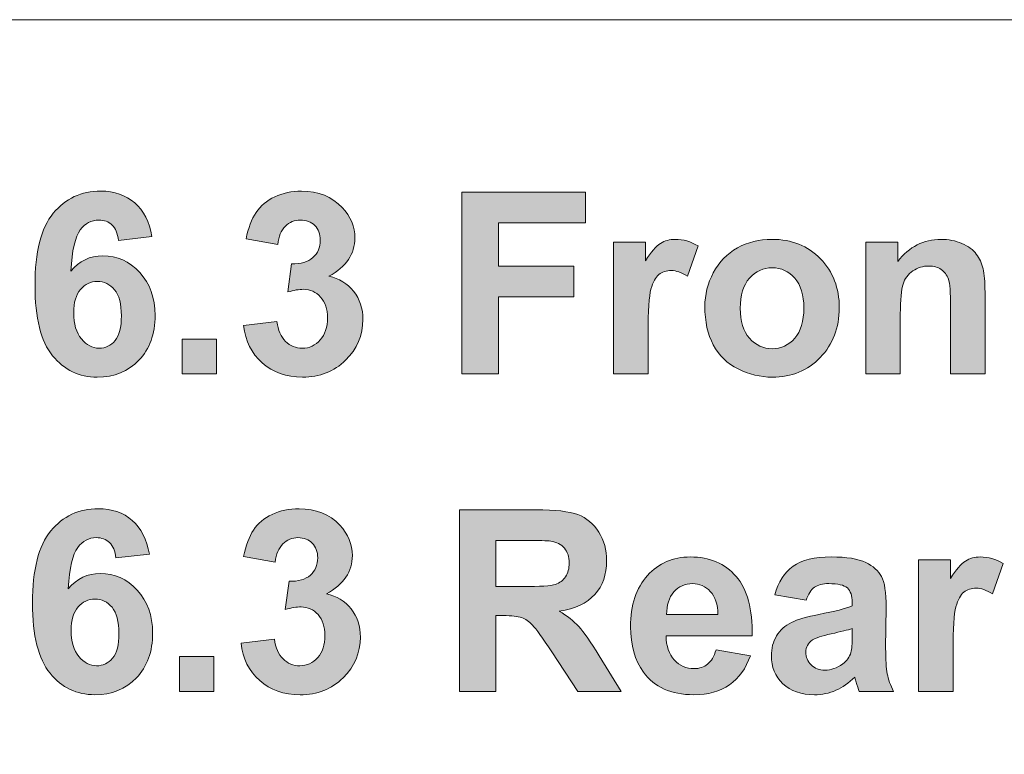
# Model space of a CAD drawing. Header units: millimetres. Extents: x 4 to 594, y -297 to -6.
# Tile 7 of 134: x 104 to 126, y -244 to -228. Entities that reach past the tile are written whole.
import ezdxf

# ---------------------------------------------------------------- set-up
doc = ezdxf.new("R2010")
doc.units = ezdxf.units.MM
doc.header["$MEASUREMENT"] = 0
doc.layers.add('Layer 1', color=7, linetype='Continuous', lineweight=0)

# ---------------------------------------------------------------- blocks, each defined once
blk = doc.blocks.new('Block_26')
at = {"layer": 'Layer 1', "true_color": 0x2c2a29, "transparency": 33554687}
h = blk.add_hatch(color=250, dxfattribs=at)
edge = h.paths.add_edge_path()
edge.add_spline(control_points=[(104.879, -234.289), (104.879, -234.541), (104.937, -234.736), (105.051, -234.874), (105.166, -235.011), (105.296, -235.08), (105.444, -235.08), (105.586, -235.08), (105.704, -235.023), (105.799, -234.911), (105.893, -234.798), (105.94, -234.614), (105.94, -234.358), (105.94, -234.095), (105.889, -233.902), (105.788, -233.779), (105.685, -233.656), (105.559, -233.595), (105.406, -233.595), (105.258, -233.595), (105.134, -233.653), (105.032, -233.771), (104.93, -233.888), (104.879, -234.061), (104.879, -234.289)], knot_values=[0, 0, 0, 0, 1, 1, 1, 2, 2, 2, 3, 3, 3, 4, 4, 4, 5, 5, 5, 6, 6, 6, 7, 7, 7, 8, 8, 8, 8], degree=3, periodic=0)
edge = h.paths.add_edge_path()
edge.add_spline(control_points=[(106.616, -232.598), (106.616, -232.598), (105.873, -232.681), (105.873, -232.681), (105.856, -232.526), (105.808, -232.413), (105.732, -232.339), (105.655, -232.266), (105.557, -232.229), (105.435, -232.229), (105.273, -232.229), (105.136, -232.303), (105.024, -232.449), (104.912, -232.596), (104.843, -232.902), (104.814, -233.366), (105.005, -233.139), (105.241, -233.025), (105.525, -233.025), (105.844, -233.025), (106.119, -233.148), (106.347, -233.395), (106.575, -233.642), (106.689, -233.96), (106.689, -234.35), (106.689, -234.764), (106.569, -235.097), (106.329, -235.348), (106.088, -235.598), (105.78, -235.723), (105.404, -235.723), (105.001, -235.723), (104.668, -235.564), (104.409, -235.246), (104.149, -234.928), (104.019, -234.408), (104.019, -233.684), (104.019, -232.941), (104.154, -232.406), (104.425, -232.078), (104.696, -231.749), (105.048, -231.586), (105.481, -231.586), (105.785, -231.586), (106.036, -231.672), (106.236, -231.845), (106.435, -232.017), (106.561, -232.269), (106.616, -232.598), (106.616, -232.598), (106.616, -232.598), (106.616, -232.598)], knot_values=[0, 0, 0, 0, 1, 1, 1, 2, 2, 2, 3, 3, 3, 4, 4, 4, 5, 5, 5, 6, 6, 6, 7, 7, 7, 8, 8, 8, 9, 9, 9, 10, 10, 10, 11, 11, 11, 12, 12, 12, 13, 13, 13, 14, 14, 14, 15, 15, 15, 16, 16, 16, 17, 17, 17, 17], degree=3, periodic=0)
h = blk.add_hatch(color=250, dxfattribs=at)
edge = h.paths.add_edge_path()
edge.add_spline(control_points=[(108.656, -234.578), (108.656, -234.578), (109.399, -234.487), (109.399, -234.487), (109.422, -234.679), (109.485, -234.826), (109.589, -234.927), (109.692, -235.029), (109.817, -235.08), (109.963, -235.08), (110.12, -235.08), (110.253, -235.018), (110.361, -234.897), (110.468, -234.776), (110.522, -234.612), (110.522, -234.405), (110.522, -234.21), (110.471, -234.055), (110.367, -233.941), (110.264, -233.827), (110.138, -233.77), (109.989, -233.77), (109.891, -233.77), (109.775, -233.79), (109.639, -233.828), (109.639, -233.828), (109.724, -233.2), (109.724, -233.2), (109.93, -233.206), (110.088, -233.16), (110.197, -233.063), (110.306, -232.967), (110.36, -232.838), (110.36, -232.677), (110.36, -232.541), (110.32, -232.432), (110.24, -232.35), (110.16, -232.27), (110.053, -232.229), (109.92, -232.229), (109.789, -232.229), (109.677, -232.275), (109.585, -232.367), (109.492, -232.46), (109.436, -232.594), (109.415, -232.771), (109.415, -232.771), (108.711, -232.65), (108.711, -232.65), (108.761, -232.403), (108.834, -232.207), (108.934, -232.059), (109.033, -231.912), (109.172, -231.796), (109.348, -231.712), (109.525, -231.628), (109.725, -231.586), (109.944, -231.586), (110.321, -231.586), (110.622, -231.707), (110.85, -231.951), (111.037, -232.15), (111.131, -232.376), (111.131, -232.627), (111.131, -232.983), (110.939, -233.268), (110.554, -233.479), (110.783, -233.529), (110.966, -233.64), (111.104, -233.813), (111.241, -233.986), (111.31, -234.195), (111.31, -234.44), (111.31, -234.795), (111.181, -235.097), (110.925, -235.348), (110.669, -235.598), (110.35, -235.723), (109.969, -235.723), (109.607, -235.723), (109.307, -235.618), (109.07, -235.406), (108.832, -235.195), (108.694, -234.92), (108.656, -234.578)], knot_values=[0, 0, 0, 0, 1, 1, 1, 2, 2, 2, 3, 3, 3, 4, 4, 4, 5, 5, 5, 6, 6, 6, 7, 7, 7, 8, 8, 8, 9, 9, 9, 10, 10, 10, 11, 11, 11, 12, 12, 12, 13, 13, 13, 14, 14, 14, 15, 15, 15, 16, 16, 16, 17, 17, 17, 18, 18, 18, 19, 19, 19, 20, 20, 20, 21, 21, 21, 22, 22, 22, 23, 23, 23, 24, 24, 24, 25, 25, 25, 26, 26, 26, 27, 27, 27, 28, 28, 28, 28], degree=3, periodic=0)
for points in [[(113.511, -235.65), (113.511, -231.608), (116.26, -231.608), (116.26, -232.291), (114.321, -232.291), (114.321, -233.251), (115.997, -233.251), (115.997, -233.934), (114.321, -233.934), (114.321, -235.65)], [(107.288, -235.65), (107.288, -234.876), (108.053, -234.876), (108.053, -235.65)], [(107.232, -242.715), (107.232, -241.941), (107.998, -241.941), (107.998, -242.715)]]:
    blk.add_hatch(color=250, dxfattribs=at).paths.add_polyline_path(points)
h = blk.add_hatch(color=250, dxfattribs=at)
edge = h.paths.add_edge_path()
edge.add_spline(control_points=[(117.65, -235.65), (117.65, -235.65), (116.884, -235.65), (116.884, -235.65), (116.884, -235.65), (116.884, -232.72), (116.884, -232.72), (116.884, -232.72), (117.594, -232.72), (117.594, -232.72), (117.594, -232.72), (117.594, -233.136), (117.594, -233.136), (117.716, -232.939), (117.826, -232.811), (117.924, -232.749), (118.021, -232.688), (118.132, -232.658), (118.256, -232.658), (118.431, -232.658), (118.6, -232.707), (118.762, -232.804), (118.762, -232.804), (118.524, -233.479), (118.524, -233.479), (118.395, -233.395), (118.275, -233.352), (118.164, -233.352), (118.056, -233.352), (117.965, -233.382), (117.89, -233.442), (117.816, -233.502), (117.757, -233.609), (117.714, -233.765), (117.671, -233.922), (117.65, -234.249), (117.65, -234.747), (117.65, -234.747), (117.65, -235.65), (117.65, -235.65)], knot_values=[0, 0, 0, 0, 1, 1, 1, 2, 2, 2, 3, 3, 3, 4, 4, 4, 5, 5, 5, 6, 6, 6, 7, 7, 7, 8, 8, 8, 9, 9, 9, 10, 10, 10, 11, 11, 11, 12, 12, 12, 13, 13, 13, 13], degree=3, periodic=0)
h = blk.add_hatch(color=250, dxfattribs=at)
edge = h.paths.add_edge_path()
edge.add_spline(control_points=[(119.701, -234.191), (119.701, -234.481), (119.769, -234.704), (119.905, -234.858), (120.042, -235.014), (120.21, -235.091), (120.41, -235.091), (120.609, -235.091), (120.777, -235.014), (120.912, -234.858), (121.047, -234.704), (121.115, -234.479), (121.115, -234.185), (121.115, -233.898), (121.047, -233.677), (120.912, -233.523), (120.777, -233.367), (120.609, -233.29), (120.41, -233.29), (120.21, -233.29), (120.042, -233.367), (119.905, -233.523), (119.769, -233.677), (119.701, -233.9), (119.701, -234.191)], knot_values=[0, 0, 0, 0, 1, 1, 1, 2, 2, 2, 3, 3, 3, 4, 4, 4, 5, 5, 5, 6, 6, 6, 7, 7, 7, 8, 8, 8, 8], degree=3, periodic=0)
edge = h.paths.add_edge_path()
edge.add_spline(control_points=[(118.913, -234.149), (118.913, -233.891), (118.976, -233.642), (119.101, -233.401), (119.227, -233.16), (119.405, -232.976), (119.635, -232.849), (119.865, -232.722), (120.121, -232.658), (120.405, -232.658), (120.844, -232.658), (121.202, -232.802), (121.482, -233.09), (121.763, -233.379), (121.902, -233.742), (121.902, -234.182), (121.902, -234.626), (121.761, -234.994), (121.479, -235.286), (121.196, -235.577), (120.84, -235.723), (120.411, -235.723), (120.145, -235.723), (119.892, -235.662), (119.651, -235.541), (119.411, -235.419), (119.227, -235.241), (119.101, -235.006), (118.976, -234.772), (118.913, -234.486), (118.913, -234.149), (118.913, -234.149), (118.913, -234.149), (118.913, -234.149)], knot_values=[0, 0, 0, 0, 1, 1, 1, 2, 2, 2, 3, 3, 3, 4, 4, 4, 5, 5, 5, 6, 6, 6, 7, 7, 7, 8, 8, 8, 9, 9, 9, 10, 10, 10, 11, 11, 11, 11], degree=3, periodic=0)
h = blk.add_hatch(color=250, dxfattribs=at)
edge = h.paths.add_edge_path()
edge.add_spline(control_points=[(125.142, -235.65), (125.142, -235.65), (124.377, -235.65), (124.377, -235.65), (124.377, -235.65), (124.377, -234.157), (124.377, -234.157), (124.377, -233.841), (124.36, -233.636), (124.327, -233.544), (124.294, -233.451), (124.241, -233.38), (124.166, -233.328), (124.092, -233.276), (124.002, -233.251), (123.898, -233.251), (123.764, -233.251), (123.644, -233.287), (123.538, -233.361), (123.43, -233.434), (123.358, -233.532), (123.319, -233.652), (123.279, -233.774), (123.259, -233.998), (123.259, -234.325), (123.259, -234.325), (123.259, -235.65), (123.259, -235.65), (123.259, -235.65), (122.494, -235.65), (122.494, -235.65), (122.494, -235.65), (122.494, -232.72), (122.494, -232.72), (122.494, -232.72), (123.203, -232.72), (123.203, -232.72), (123.203, -232.72), (123.203, -233.15), (123.203, -233.15), (123.457, -232.822), (123.777, -232.658), (124.163, -232.658), (124.333, -232.658), (124.488, -232.689), (124.629, -232.75), (124.77, -232.812), (124.877, -232.89), (124.948, -232.985), (125.021, -233.081), (125.071, -233.19), (125.099, -233.311), (125.128, -233.432), (125.142, -233.605), (125.142, -233.831), (125.142, -233.831), (125.142, -235.65), (125.142, -235.65)], knot_values=[0, 0, 0, 0, 1, 1, 1, 2, 2, 2, 3, 3, 3, 4, 4, 4, 5, 5, 5, 6, 6, 6, 7, 7, 7, 8, 8, 8, 9, 9, 9, 10, 10, 10, 11, 11, 11, 12, 12, 12, 13, 13, 13, 14, 14, 14, 15, 15, 15, 16, 16, 16, 17, 17, 17, 18, 18, 18, 19, 19, 19, 19], degree=3, periodic=0)
h = blk.add_hatch(color=250, dxfattribs=at)
edge = h.paths.add_edge_path()
edge.add_spline(control_points=[(104.823, -241.354), (104.823, -241.606), (104.881, -241.801), (104.996, -241.938), (105.11, -242.076), (105.241, -242.144), (105.389, -242.144), (105.53, -242.144), (105.648, -242.088), (105.743, -241.976), (105.838, -241.863), (105.885, -241.679), (105.885, -241.423), (105.885, -241.16), (105.834, -240.967), (105.732, -240.843), (105.63, -240.721), (105.503, -240.66), (105.351, -240.66), (105.202, -240.66), (105.079, -240.718), (104.976, -240.836), (104.875, -240.953), (104.823, -241.126), (104.823, -241.354)], knot_values=[0, 0, 0, 0, 1, 1, 1, 2, 2, 2, 3, 3, 3, 4, 4, 4, 5, 5, 5, 6, 6, 6, 7, 7, 7, 8, 8, 8, 8], degree=3, periodic=0)
edge = h.paths.add_edge_path()
edge.add_spline(control_points=[(106.561, -239.663), (106.561, -239.663), (105.818, -239.746), (105.818, -239.746), (105.8, -239.591), (105.753, -239.477), (105.676, -239.404), (105.6, -239.331), (105.501, -239.294), (105.379, -239.294), (105.217, -239.294), (105.08, -239.367), (104.969, -239.514), (104.857, -239.661), (104.787, -239.967), (104.758, -240.431), (104.949, -240.204), (105.186, -240.09), (105.47, -240.09), (105.789, -240.09), (106.064, -240.213), (106.292, -240.46), (106.52, -240.707), (106.634, -241.025), (106.634, -241.415), (106.634, -241.829), (106.514, -242.162), (106.273, -242.413), (106.033, -242.663), (105.725, -242.788), (105.349, -242.788), (104.945, -242.788), (104.613, -242.629), (104.353, -242.311), (104.093, -241.993), (103.963, -241.473), (103.963, -240.748), (103.963, -240.006), (104.099, -239.471), (104.37, -239.143), (104.641, -238.814), (104.993, -238.651), (105.426, -238.651), (105.729, -238.651), (105.981, -238.737), (106.18, -238.91), (106.379, -239.082), (106.506, -239.334), (106.561, -239.663), (106.561, -239.663), (106.561, -239.663), (106.561, -239.663)], knot_values=[0, 0, 0, 0, 1, 1, 1, 2, 2, 2, 3, 3, 3, 4, 4, 4, 5, 5, 5, 6, 6, 6, 7, 7, 7, 8, 8, 8, 9, 9, 9, 10, 10, 10, 11, 11, 11, 12, 12, 12, 13, 13, 13, 14, 14, 14, 15, 15, 15, 16, 16, 16, 17, 17, 17, 17], degree=3, periodic=0)
h = blk.add_hatch(color=250, dxfattribs=at)
edge = h.paths.add_edge_path()
edge.add_spline(control_points=[(108.6, -241.643), (108.6, -241.643), (109.343, -241.552), (109.343, -241.552), (109.367, -241.744), (109.43, -241.89), (109.533, -241.992), (109.637, -242.094), (109.761, -242.144), (109.908, -242.144), (110.065, -242.144), (110.197, -242.083), (110.305, -241.962), (110.412, -241.841), (110.466, -241.677), (110.466, -241.47), (110.466, -241.275), (110.415, -241.12), (110.312, -241.006), (110.208, -240.892), (110.083, -240.835), (109.934, -240.835), (109.836, -240.835), (109.719, -240.855), (109.584, -240.893), (109.584, -240.893), (109.668, -240.265), (109.668, -240.265), (109.875, -240.271), (110.032, -240.224), (110.141, -240.128), (110.25, -240.032), (110.304, -239.903), (110.304, -239.742), (110.304, -239.605), (110.264, -239.497), (110.184, -239.415), (110.104, -239.334), (109.998, -239.294), (109.865, -239.294), (109.734, -239.294), (109.622, -239.34), (109.53, -239.432), (109.436, -239.525), (109.381, -239.659), (109.36, -239.836), (109.36, -239.836), (108.656, -239.715), (108.656, -239.715), (108.705, -239.468), (108.779, -239.271), (108.879, -239.124), (108.977, -238.977), (109.116, -238.861), (109.293, -238.777), (109.47, -238.693), (109.669, -238.651), (109.889, -238.651), (110.265, -238.651), (110.567, -238.772), (110.794, -239.016), (110.981, -239.215), (111.075, -239.441), (111.075, -239.692), (111.075, -240.048), (110.884, -240.333), (110.499, -240.544), (110.728, -240.594), (110.91, -240.705), (111.048, -240.878), (111.185, -241.051), (111.254, -241.26), (111.254, -241.505), (111.254, -241.859), (111.126, -242.162), (110.87, -242.413), (110.613, -242.663), (110.295, -242.788), (109.913, -242.788), (109.552, -242.788), (109.252, -242.683), (109.015, -242.471), (108.776, -242.26), (108.638, -241.985), (108.6, -241.643)], knot_values=[0, 0, 0, 0, 1, 1, 1, 2, 2, 2, 3, 3, 3, 4, 4, 4, 5, 5, 5, 6, 6, 6, 7, 7, 7, 8, 8, 8, 9, 9, 9, 10, 10, 10, 11, 11, 11, 12, 12, 12, 13, 13, 13, 14, 14, 14, 15, 15, 15, 16, 16, 16, 17, 17, 17, 18, 18, 18, 19, 19, 19, 20, 20, 20, 21, 21, 21, 22, 22, 22, 23, 23, 23, 24, 24, 24, 25, 25, 25, 26, 26, 26, 27, 27, 27, 28, 28, 28, 28], degree=3, periodic=0)
h = blk.add_hatch(color=250, dxfattribs=at)
edge = h.paths.add_edge_path()
edge.add_spline(control_points=[(114.265, -240.383), (114.265, -240.383), (114.863, -240.383), (114.863, -240.383), (115.251, -240.383), (115.492, -240.366), (115.589, -240.334), (115.685, -240.301), (115.761, -240.243), (115.815, -240.162), (115.87, -240.081), (115.897, -239.98), (115.897, -239.858), (115.897, -239.722), (115.861, -239.613), (115.789, -239.528), (115.717, -239.445), (115.616, -239.392), (115.485, -239.37), (115.419, -239.361), (115.223, -239.356), (114.896, -239.356), (114.896, -239.356), (114.265, -239.356), (114.265, -239.356), (114.265, -239.356), (114.265, -240.383), (114.265, -240.383)], knot_values=[0, 0, 0, 0, 1, 1, 1, 2, 2, 2, 3, 3, 3, 4, 4, 4, 5, 5, 5, 6, 6, 6, 7, 7, 7, 8, 8, 8, 9, 9, 9, 9], degree=3, periodic=0)
edge = h.paths.add_edge_path()
edge.add_spline(control_points=[(113.455, -242.715), (113.455, -242.715), (113.455, -238.673), (113.455, -238.673), (113.455, -238.673), (115.157, -238.673), (115.157, -238.673), (115.584, -238.673), (115.895, -238.71), (116.089, -238.782), (116.283, -238.855), (116.438, -238.984), (116.554, -239.169), (116.671, -239.355), (116.729, -239.567), (116.729, -239.806), (116.729, -240.11), (116.642, -240.36), (116.466, -240.557), (116.29, -240.755), (116.027, -240.879), (115.677, -240.931), (115.851, -241.033), (115.995, -241.146), (116.107, -241.27), (116.221, -241.393), (116.374, -241.612), (116.565, -241.926), (116.565, -241.926), (117.053, -242.715), (117.053, -242.715), (117.053, -242.715), (116.088, -242.715), (116.088, -242.715), (116.088, -242.715), (115.509, -241.832), (115.509, -241.832), (115.301, -241.519), (115.158, -241.321), (115.081, -241.239), (115.005, -241.159), (114.924, -241.102), (114.838, -241.072), (114.751, -241.042), (114.616, -241.027), (114.429, -241.027), (114.429, -241.027), (114.265, -241.027), (114.265, -241.027), (114.265, -241.027), (114.265, -242.715), (114.265, -242.715), (114.265, -242.715), (113.455, -242.715), (113.455, -242.715), (113.455, -242.715), (113.455, -242.715), (113.455, -242.715)], knot_values=[0, 0, 0, 0, 1, 1, 1, 2, 2, 2, 3, 3, 3, 4, 4, 4, 5, 5, 5, 6, 6, 6, 7, 7, 7, 8, 8, 8, 9, 9, 9, 10, 10, 10, 11, 11, 11, 12, 12, 12, 13, 13, 13, 14, 14, 14, 15, 15, 15, 16, 16, 16, 17, 17, 17, 18, 18, 18, 19, 19, 19, 19], degree=3, periodic=0)
h = blk.add_hatch(color=250, dxfattribs=at)
edge = h.paths.add_edge_path()
edge.add_spline(control_points=[(119.205, -241.004), (119.2, -240.779), (119.143, -240.608), (119.034, -240.492), (118.925, -240.374), (118.793, -240.316), (118.636, -240.316), (118.47, -240.316), (118.332, -240.378), (118.223, -240.501), (118.114, -240.624), (118.061, -240.793), (118.063, -241.004), (118.063, -241.004), (119.205, -241.004), (119.205, -241.004)], knot_values=[0, 0, 0, 0, 1, 1, 1, 2, 2, 2, 3, 3, 3, 4, 4, 4, 5, 5, 5, 5], degree=3, periodic=0)
edge = h.paths.add_edge_path()
edge.add_spline(control_points=[(119.161, -241.789), (119.161, -241.789), (119.926, -241.919), (119.926, -241.919), (119.828, -242.202), (119.673, -242.417), (119.461, -242.566), (119.249, -242.714), (118.984, -242.788), (118.666, -242.788), (118.162, -242.788), (117.789, -242.621), (117.548, -242.288), (117.357, -242.021), (117.261, -241.684), (117.261, -241.277), (117.261, -240.792), (117.387, -240.411), (117.637, -240.136), (117.888, -239.86), (118.205, -239.723), (118.589, -239.723), (119.019, -239.723), (119.359, -239.867), (119.608, -240.155), (119.857, -240.443), (119.976, -240.884), (119.965, -241.478), (119.965, -241.478), (118.049, -241.478), (118.049, -241.478), (118.054, -241.708), (118.116, -241.887), (118.234, -242.015), (118.351, -242.143), (118.499, -242.207), (118.674, -242.207), (118.794, -242.207), (118.894, -242.174), (118.975, -242.108), (119.057, -242.042), (119.119, -241.936), (119.161, -241.789), (119.161, -241.789), (119.161, -241.789), (119.161, -241.789)], knot_values=[0, 0, 0, 0, 1, 1, 1, 2, 2, 2, 3, 3, 3, 4, 4, 4, 5, 5, 5, 6, 6, 6, 7, 7, 7, 8, 8, 8, 9, 9, 9, 10, 10, 10, 11, 11, 11, 12, 12, 12, 13, 13, 13, 14, 14, 14, 15, 15, 15, 15], degree=3, periodic=0)
h = blk.add_hatch(color=250, dxfattribs=at)
edge = h.paths.add_edge_path()
edge.add_spline(control_points=[(122.19, -241.315), (122.092, -241.348), (121.936, -241.387), (121.723, -241.433), (121.511, -241.479), (121.371, -241.525), (121.306, -241.568), (121.206, -241.64), (121.156, -241.731), (121.156, -241.841), (121.156, -241.95), (121.196, -242.043), (121.276, -242.122), (121.356, -242.201), (121.458, -242.24), (121.582, -242.24), (121.719, -242.24), (121.852, -242.194), (121.977, -242.103), (122.069, -242.033), (122.131, -241.948), (122.16, -241.846), (122.179, -241.78), (122.19, -241.654), (122.19, -241.469), (122.19, -241.469), (122.19, -241.315), (122.19, -241.315)], knot_values=[0, 0, 0, 0, 1, 1, 1, 2, 2, 2, 3, 3, 3, 4, 4, 4, 5, 5, 5, 6, 6, 6, 7, 7, 7, 8, 8, 8, 9, 9, 9, 9], degree=3, periodic=0)
edge = h.paths.add_edge_path()
edge.add_spline(control_points=[(121.162, -240.688), (121.162, -240.688), (120.469, -240.564), (120.469, -240.564), (120.547, -240.278), (120.682, -240.066), (120.873, -239.929), (121.064, -239.792), (121.348, -239.723), (121.724, -239.723), (122.066, -239.723), (122.321, -239.763), (122.489, -239.845), (122.655, -239.927), (122.773, -240.031), (122.841, -240.157), (122.909, -240.283), (122.944, -240.513), (122.944, -240.85), (122.944, -240.85), (122.933, -241.753), (122.933, -241.753), (122.933, -242.01), (122.945, -242.2), (122.969, -242.322), (122.993, -242.445), (123.039, -242.575), (123.106, -242.715), (123.106, -242.715), (122.346, -242.715), (122.346, -242.715), (122.327, -242.664), (122.301, -242.588), (122.273, -242.489), (122.26, -242.443), (122.251, -242.413), (122.245, -242.398), (122.115, -242.528), (121.975, -242.625), (121.826, -242.69), (121.678, -242.755), (121.519, -242.788), (121.351, -242.788), (121.054, -242.788), (120.819, -242.706), (120.648, -242.542), (120.476, -242.38), (120.391, -242.173), (120.391, -241.922), (120.391, -241.758), (120.43, -241.61), (120.508, -241.48), (120.586, -241.351), (120.695, -241.252), (120.837, -241.183), (120.977, -241.114), (121.18, -241.054), (121.446, -241.002), (121.803, -240.935), (122.052, -240.871), (122.19, -240.812), (122.19, -240.812), (122.19, -240.734), (122.19, -240.734), (122.19, -240.584), (122.153, -240.477), (122.081, -240.412), (122.007, -240.348), (121.869, -240.316), (121.667, -240.316), (121.53, -240.316), (121.424, -240.343), (121.348, -240.398), (121.271, -240.453), (121.209, -240.55), (121.162, -240.688), (121.162, -240.688), (121.162, -240.688), (121.162, -240.688)], knot_values=[0, 0, 0, 0, 1, 1, 1, 2, 2, 2, 3, 3, 3, 4, 4, 4, 5, 5, 5, 6, 6, 6, 7, 7, 7, 8, 8, 8, 9, 9, 9, 10, 10, 10, 11, 11, 11, 12, 12, 12, 13, 13, 13, 14, 14, 14, 15, 15, 15, 16, 16, 16, 17, 17, 17, 18, 18, 18, 19, 19, 19, 20, 20, 20, 21, 21, 21, 22, 22, 22, 23, 23, 23, 24, 24, 24, 25, 25, 25, 26, 26, 26, 26], degree=3, periodic=0)
h = blk.add_hatch(color=250, dxfattribs=at)
edge = h.paths.add_edge_path()
edge.add_spline(control_points=[(124.431, -242.715), (124.431, -242.715), (123.665, -242.715), (123.665, -242.715), (123.665, -242.715), (123.665, -239.785), (123.665, -239.785), (123.665, -239.785), (124.375, -239.785), (124.375, -239.785), (124.375, -239.785), (124.375, -240.201), (124.375, -240.201), (124.497, -240.004), (124.607, -239.875), (124.705, -239.814), (124.803, -239.753), (124.913, -239.723), (125.037, -239.723), (125.212, -239.723), (125.381, -239.772), (125.543, -239.869), (125.543, -239.869), (125.305, -240.544), (125.305, -240.544), (125.176, -240.46), (125.056, -240.417), (124.945, -240.417), (124.837, -240.417), (124.746, -240.447), (124.671, -240.507), (124.597, -240.567), (124.538, -240.674), (124.495, -240.83), (124.452, -240.986), (124.431, -241.314), (124.431, -241.811), (124.431, -241.811), (124.431, -242.715), (124.431, -242.715)], knot_values=[0, 0, 0, 0, 1, 1, 1, 2, 2, 2, 3, 3, 3, 4, 4, 4, 5, 5, 5, 6, 6, 6, 7, 7, 7, 8, 8, 8, 9, 9, 9, 10, 10, 10, 11, 11, 11, 12, 12, 12, 13, 13, 13, 13], degree=3, periodic=0)
at = {"layer": 'Layer 1'}
for points in [[(113.511, -235.65), (113.511, -231.608), (116.26, -231.608), (116.26, -232.291), (114.321, -232.291), (114.321, -233.251), (115.997, -233.251), (115.997, -233.934), (114.321, -233.934), (114.321, -235.65)], [(107.288, -235.65), (107.288, -234.876), (108.053, -234.876), (108.053, -235.65)], [(107.232, -242.715), (107.232, -241.941), (107.998, -241.941), (107.998, -242.715)]]:
    blk.add_lwpolyline(points, close=True, dxfattribs=at)
at = {"layer": 'Layer 1', "color": 240, "lineweight": 0, "true_color": 0xed2224}
for points in [[(88.394, -257.772), (88.394, -257.772), (88.394, -232.772), (88.394, -232.772), (88.394, -230.022), (90.644, -227.772), (93.394, -227.772), (93.394, -227.772), (197.394, -227.772), (197.394, -227.772)], [(228.394, -227.772), (228.394, -227.772), (228.394, -252.772), (228.394, -252.772), (228.394, -255.522), (226.144, -257.772), (223.394, -257.772), (223.394, -257.772), (109.394, -257.772), (109.394, -257.772)]]:
    blk.add_open_spline(points, degree=3, knots=[0, 0, 0, 0, 1, 1, 1, 2, 2, 2, 3, 3, 3, 3], dxfattribs=at)
at = {"layer": 'Layer 1'}
for points, knots in [([(106.616, -232.598), (106.616, -232.598), (105.873, -232.681), (105.873, -232.681), (105.856, -232.526), (105.808, -232.413), (105.732, -232.339), (105.655, -232.266), (105.557, -232.229), (105.435, -232.229), (105.273, -232.229), (105.136, -232.303), (105.024, -232.449), (104.912, -232.596), (104.843, -232.902), (104.814, -233.366), (105.005, -233.139), (105.241, -233.025), (105.525, -233.025), (105.844, -233.025), (106.119, -233.148), (106.347, -233.395), (106.575, -233.642), (106.689, -233.96), (106.689, -234.35), (106.689, -234.764), (106.569, -235.097), (106.329, -235.348), (106.088, -235.598), (105.78, -235.723), (105.404, -235.723), (105.001, -235.723), (104.668, -235.564), (104.409, -235.246), (104.149, -234.928), (104.019, -234.408), (104.019, -233.684), (104.019, -232.941), (104.154, -232.406), (104.425, -232.078), (104.696, -231.749), (105.048, -231.586), (105.481, -231.586), (105.785, -231.586), (106.036, -231.672), (106.236, -231.845), (106.435, -232.017), (106.561, -232.269), (106.616, -232.598), (106.616, -232.598), (106.616, -232.598), (106.616, -232.598)], [0, 0, 0, 0, 1, 1, 1, 2, 2, 2, 3, 3, 3, 4, 4, 4, 5, 5, 5, 6, 6, 6, 7, 7, 7, 8, 8, 8, 9, 9, 9, 10, 10, 10, 11, 11, 11, 12, 12, 12, 13, 13, 13, 14, 14, 14, 15, 15, 15, 16, 16, 16, 17, 17, 17, 17]), ([(108.656, -234.578), (108.656, -234.578), (109.399, -234.487), (109.399, -234.487), (109.422, -234.679), (109.485, -234.826), (109.589, -234.927), (109.692, -235.029), (109.817, -235.08), (109.963, -235.08), (110.12, -235.08), (110.253, -235.018), (110.361, -234.897), (110.468, -234.776), (110.522, -234.612), (110.522, -234.405), (110.522, -234.21), (110.471, -234.055), (110.367, -233.941), (110.264, -233.827), (110.138, -233.77), (109.989, -233.77), (109.891, -233.77), (109.775, -233.79), (109.639, -233.828), (109.639, -233.828), (109.724, -233.2), (109.724, -233.2), (109.93, -233.206), (110.088, -233.16), (110.197, -233.063), (110.306, -232.967), (110.36, -232.838), (110.36, -232.677), (110.36, -232.541), (110.32, -232.432), (110.24, -232.35), (110.16, -232.27), (110.053, -232.229), (109.92, -232.229), (109.789, -232.229), (109.677, -232.275), (109.585, -232.367), (109.492, -232.46), (109.436, -232.594), (109.415, -232.771), (109.415, -232.771), (108.711, -232.65), (108.711, -232.65), (108.761, -232.403), (108.834, -232.207), (108.934, -232.059), (109.033, -231.912), (109.172, -231.796), (109.348, -231.712), (109.525, -231.628), (109.725, -231.586), (109.944, -231.586), (110.321, -231.586), (110.622, -231.707), (110.85, -231.951), (111.037, -232.15), (111.131, -232.376), (111.131, -232.627), (111.131, -232.983), (110.939, -233.268), (110.554, -233.479), (110.783, -233.529), (110.966, -233.64), (111.104, -233.813), (111.241, -233.986), (111.31, -234.195), (111.31, -234.44), (111.31, -234.795), (111.181, -235.097), (110.925, -235.348), (110.669, -235.598), (110.35, -235.723), (109.969, -235.723), (109.607, -235.723), (109.307, -235.618), (109.07, -235.406), (108.832, -235.195), (108.694, -234.92), (108.656, -234.578)], [0, 0, 0, 0, 1, 1, 1, 2, 2, 2, 3, 3, 3, 4, 4, 4, 5, 5, 5, 6, 6, 6, 7, 7, 7, 8, 8, 8, 9, 9, 9, 10, 10, 10, 11, 11, 11, 12, 12, 12, 13, 13, 13, 14, 14, 14, 15, 15, 15, 16, 16, 16, 17, 17, 17, 18, 18, 18, 19, 19, 19, 20, 20, 20, 21, 21, 21, 22, 22, 22, 23, 23, 23, 24, 24, 24, 25, 25, 25, 26, 26, 26, 27, 27, 27, 28, 28, 28, 28]), ([(117.65, -235.65), (117.65, -235.65), (116.884, -235.65), (116.884, -235.65), (116.884, -235.65), (116.884, -232.72), (116.884, -232.72), (116.884, -232.72), (117.594, -232.72), (117.594, -232.72), (117.594, -232.72), (117.594, -233.136), (117.594, -233.136), (117.716, -232.939), (117.826, -232.811), (117.924, -232.749), (118.021, -232.688), (118.132, -232.658), (118.256, -232.658), (118.431, -232.658), (118.6, -232.707), (118.762, -232.804), (118.762, -232.804), (118.524, -233.479), (118.524, -233.479), (118.395, -233.395), (118.275, -233.352), (118.164, -233.352), (118.056, -233.352), (117.965, -233.382), (117.89, -233.442), (117.816, -233.502), (117.757, -233.609), (117.714, -233.765), (117.671, -233.922), (117.65, -234.249), (117.65, -234.747), (117.65, -234.747), (117.65, -235.65), (117.65, -235.65)], [0, 0, 0, 0, 1, 1, 1, 2, 2, 2, 3, 3, 3, 4, 4, 4, 5, 5, 5, 6, 6, 6, 7, 7, 7, 8, 8, 8, 9, 9, 9, 10, 10, 10, 11, 11, 11, 12, 12, 12, 13, 13, 13, 13]), ([(118.913, -234.149), (118.913, -233.891), (118.976, -233.642), (119.101, -233.401), (119.227, -233.16), (119.405, -232.976), (119.635, -232.849), (119.865, -232.722), (120.121, -232.658), (120.405, -232.658), (120.844, -232.658), (121.202, -232.802), (121.482, -233.09), (121.763, -233.379), (121.902, -233.742), (121.902, -234.182), (121.902, -234.626), (121.761, -234.994), (121.479, -235.286), (121.196, -235.577), (120.84, -235.723), (120.411, -235.723), (120.145, -235.723), (119.892, -235.662), (119.651, -235.541), (119.411, -235.419), (119.227, -235.241), (119.101, -235.006), (118.976, -234.772), (118.913, -234.486), (118.913, -234.149), (118.913, -234.149), (118.913, -234.149), (118.913, -234.149)], [0, 0, 0, 0, 1, 1, 1, 2, 2, 2, 3, 3, 3, 4, 4, 4, 5, 5, 5, 6, 6, 6, 7, 7, 7, 8, 8, 8, 9, 9, 9, 10, 10, 10, 11, 11, 11, 11]), ([(125.142, -235.65), (125.142, -235.65), (124.377, -235.65), (124.377, -235.65), (124.377, -235.65), (124.377, -234.157), (124.377, -234.157), (124.377, -233.841), (124.36, -233.636), (124.327, -233.544), (124.294, -233.451), (124.241, -233.38), (124.166, -233.328), (124.092, -233.276), (124.002, -233.251), (123.898, -233.251), (123.764, -233.251), (123.644, -233.287), (123.538, -233.361), (123.43, -233.434), (123.358, -233.532), (123.319, -233.652), (123.279, -233.774), (123.259, -233.998), (123.259, -234.325), (123.259, -234.325), (123.259, -235.65), (123.259, -235.65), (123.259, -235.65), (122.494, -235.65), (122.494, -235.65), (122.494, -235.65), (122.494, -232.72), (122.494, -232.72), (122.494, -232.72), (123.203, -232.72), (123.203, -232.72), (123.203, -232.72), (123.203, -233.15), (123.203, -233.15), (123.457, -232.822), (123.777, -232.658), (124.163, -232.658), (124.333, -232.658), (124.488, -232.689), (124.629, -232.75), (124.77, -232.812), (124.877, -232.89), (124.948, -232.985), (125.021, -233.081), (125.071, -233.19), (125.099, -233.311), (125.128, -233.432), (125.142, -233.605), (125.142, -233.831), (125.142, -233.831), (125.142, -235.65), (125.142, -235.65)], [0, 0, 0, 0, 1, 1, 1, 2, 2, 2, 3, 3, 3, 4, 4, 4, 5, 5, 5, 6, 6, 6, 7, 7, 7, 8, 8, 8, 9, 9, 9, 10, 10, 10, 11, 11, 11, 12, 12, 12, 13, 13, 13, 14, 14, 14, 15, 15, 15, 16, 16, 16, 17, 17, 17, 18, 18, 18, 19, 19, 19, 19]), ([(119.701, -234.191), (119.701, -234.481), (119.769, -234.704), (119.905, -234.858), (120.042, -235.014), (120.21, -235.091), (120.41, -235.091), (120.609, -235.091), (120.777, -235.014), (120.912, -234.858), (121.047, -234.704), (121.115, -234.479), (121.115, -234.185), (121.115, -233.898), (121.047, -233.677), (120.912, -233.523), (120.777, -233.367), (120.609, -233.29), (120.41, -233.29), (120.21, -233.29), (120.042, -233.367), (119.905, -233.523), (119.769, -233.677), (119.701, -233.9), (119.701, -234.191)], [0, 0, 0, 0, 1, 1, 1, 2, 2, 2, 3, 3, 3, 4, 4, 4, 5, 5, 5, 6, 6, 6, 7, 7, 7, 8, 8, 8, 8]), ([(104.879, -234.289), (104.879, -234.541), (104.937, -234.736), (105.051, -234.874), (105.166, -235.011), (105.296, -235.08), (105.444, -235.08), (105.586, -235.08), (105.704, -235.023), (105.799, -234.911), (105.893, -234.798), (105.94, -234.614), (105.94, -234.358), (105.94, -234.095), (105.889, -233.902), (105.788, -233.779), (105.685, -233.656), (105.559, -233.595), (105.406, -233.595), (105.258, -233.595), (105.134, -233.653), (105.032, -233.771), (104.93, -233.888), (104.879, -234.061), (104.879, -234.289)], [0, 0, 0, 0, 1, 1, 1, 2, 2, 2, 3, 3, 3, 4, 4, 4, 5, 5, 5, 6, 6, 6, 7, 7, 7, 8, 8, 8, 8]), ([(106.561, -239.663), (106.561, -239.663), (105.818, -239.746), (105.818, -239.746), (105.8, -239.591), (105.753, -239.477), (105.676, -239.404), (105.6, -239.331), (105.501, -239.294), (105.379, -239.294), (105.217, -239.294), (105.08, -239.367), (104.969, -239.514), (104.857, -239.661), (104.787, -239.967), (104.758, -240.431), (104.949, -240.204), (105.186, -240.09), (105.47, -240.09), (105.789, -240.09), (106.064, -240.213), (106.292, -240.46), (106.52, -240.707), (106.634, -241.025), (106.634, -241.415), (106.634, -241.829), (106.514, -242.162), (106.273, -242.413), (106.033, -242.663), (105.725, -242.788), (105.349, -242.788), (104.945, -242.788), (104.613, -242.629), (104.353, -242.311), (104.093, -241.993), (103.963, -241.473), (103.963, -240.748), (103.963, -240.006), (104.099, -239.471), (104.37, -239.143), (104.641, -238.814), (104.993, -238.651), (105.426, -238.651), (105.729, -238.651), (105.981, -238.737), (106.18, -238.91), (106.379, -239.082), (106.506, -239.334), (106.561, -239.663), (106.561, -239.663), (106.561, -239.663), (106.561, -239.663)], [0, 0, 0, 0, 1, 1, 1, 2, 2, 2, 3, 3, 3, 4, 4, 4, 5, 5, 5, 6, 6, 6, 7, 7, 7, 8, 8, 8, 9, 9, 9, 10, 10, 10, 11, 11, 11, 12, 12, 12, 13, 13, 13, 14, 14, 14, 15, 15, 15, 16, 16, 16, 17, 17, 17, 17]), ([(108.6, -241.643), (108.6, -241.643), (109.343, -241.552), (109.343, -241.552), (109.367, -241.744), (109.43, -241.89), (109.533, -241.992), (109.637, -242.094), (109.761, -242.144), (109.908, -242.144), (110.065, -242.144), (110.197, -242.083), (110.305, -241.962), (110.412, -241.841), (110.466, -241.677), (110.466, -241.47), (110.466, -241.275), (110.415, -241.12), (110.312, -241.006), (110.208, -240.892), (110.083, -240.835), (109.934, -240.835), (109.836, -240.835), (109.719, -240.855), (109.584, -240.893), (109.584, -240.893), (109.668, -240.265), (109.668, -240.265), (109.875, -240.271), (110.032, -240.224), (110.141, -240.128), (110.25, -240.032), (110.304, -239.903), (110.304, -239.742), (110.304, -239.605), (110.264, -239.497), (110.184, -239.415), (110.104, -239.334), (109.998, -239.294), (109.865, -239.294), (109.734, -239.294), (109.622, -239.34), (109.53, -239.432), (109.436, -239.525), (109.381, -239.659), (109.36, -239.836), (109.36, -239.836), (108.656, -239.715), (108.656, -239.715), (108.705, -239.468), (108.779, -239.271), (108.879, -239.124), (108.977, -238.977), (109.116, -238.861), (109.293, -238.777), (109.47, -238.693), (109.669, -238.651), (109.889, -238.651), (110.265, -238.651), (110.567, -238.772), (110.794, -239.016), (110.981, -239.215), (111.075, -239.441), (111.075, -239.692), (111.075, -240.048), (110.884, -240.333), (110.499, -240.544), (110.728, -240.594), (110.91, -240.705), (111.048, -240.878), (111.185, -241.051), (111.254, -241.26), (111.254, -241.505), (111.254, -241.859), (111.126, -242.162), (110.87, -242.413), (110.613, -242.663), (110.295, -242.788), (109.913, -242.788), (109.552, -242.788), (109.252, -242.683), (109.015, -242.471), (108.776, -242.26), (108.638, -241.985), (108.6, -241.643)], [0, 0, 0, 0, 1, 1, 1, 2, 2, 2, 3, 3, 3, 4, 4, 4, 5, 5, 5, 6, 6, 6, 7, 7, 7, 8, 8, 8, 9, 9, 9, 10, 10, 10, 11, 11, 11, 12, 12, 12, 13, 13, 13, 14, 14, 14, 15, 15, 15, 16, 16, 16, 17, 17, 17, 18, 18, 18, 19, 19, 19, 20, 20, 20, 21, 21, 21, 22, 22, 22, 23, 23, 23, 24, 24, 24, 25, 25, 25, 26, 26, 26, 27, 27, 27, 28, 28, 28, 28]), ([(113.455, -242.715), (113.455, -242.715), (113.455, -238.673), (113.455, -238.673), (113.455, -238.673), (115.157, -238.673), (115.157, -238.673), (115.584, -238.673), (115.895, -238.71), (116.089, -238.782), (116.283, -238.855), (116.438, -238.984), (116.554, -239.169), (116.671, -239.355), (116.729, -239.567), (116.729, -239.806), (116.729, -240.11), (116.642, -240.36), (116.466, -240.557), (116.29, -240.755), (116.027, -240.879), (115.677, -240.931), (115.851, -241.033), (115.995, -241.146), (116.107, -241.27), (116.221, -241.393), (116.374, -241.612), (116.565, -241.926), (116.565, -241.926), (117.053, -242.715), (117.053, -242.715), (117.053, -242.715), (116.088, -242.715), (116.088, -242.715), (116.088, -242.715), (115.509, -241.832), (115.509, -241.832), (115.301, -241.519), (115.158, -241.321), (115.081, -241.239), (115.005, -241.159), (114.924, -241.102), (114.838, -241.072), (114.751, -241.042), (114.616, -241.027), (114.429, -241.027), (114.429, -241.027), (114.265, -241.027), (114.265, -241.027), (114.265, -241.027), (114.265, -242.715), (114.265, -242.715), (114.265, -242.715), (113.455, -242.715), (113.455, -242.715), (113.455, -242.715), (113.455, -242.715), (113.455, -242.715)], [0, 0, 0, 0, 1, 1, 1, 2, 2, 2, 3, 3, 3, 4, 4, 4, 5, 5, 5, 6, 6, 6, 7, 7, 7, 8, 8, 8, 9, 9, 9, 10, 10, 10, 11, 11, 11, 12, 12, 12, 13, 13, 13, 14, 14, 14, 15, 15, 15, 16, 16, 16, 17, 17, 17, 18, 18, 18, 19, 19, 19, 19]), ([(114.265, -240.383), (114.265, -240.383), (114.863, -240.383), (114.863, -240.383), (115.251, -240.383), (115.492, -240.366), (115.589, -240.334), (115.685, -240.301), (115.761, -240.243), (115.815, -240.162), (115.87, -240.081), (115.897, -239.98), (115.897, -239.858), (115.897, -239.722), (115.861, -239.613), (115.789, -239.528), (115.717, -239.445), (115.616, -239.392), (115.485, -239.37), (115.419, -239.361), (115.223, -239.356), (114.896, -239.356), (114.896, -239.356), (114.265, -239.356), (114.265, -239.356), (114.265, -239.356), (114.265, -240.383), (114.265, -240.383)], [0, 0, 0, 0, 1, 1, 1, 2, 2, 2, 3, 3, 3, 4, 4, 4, 5, 5, 5, 6, 6, 6, 7, 7, 7, 8, 8, 8, 9, 9, 9, 9]), ([(119.161, -241.789), (119.161, -241.789), (119.926, -241.919), (119.926, -241.919), (119.828, -242.202), (119.673, -242.417), (119.461, -242.566), (119.249, -242.714), (118.984, -242.788), (118.666, -242.788), (118.162, -242.788), (117.789, -242.621), (117.548, -242.288), (117.357, -242.021), (117.261, -241.684), (117.261, -241.277), (117.261, -240.792), (117.387, -240.411), (117.637, -240.136), (117.888, -239.86), (118.205, -239.723), (118.589, -239.723), (119.019, -239.723), (119.359, -239.867), (119.608, -240.155), (119.857, -240.443), (119.976, -240.884), (119.965, -241.478), (119.965, -241.478), (118.049, -241.478), (118.049, -241.478), (118.054, -241.708), (118.116, -241.887), (118.234, -242.015), (118.351, -242.143), (118.499, -242.207), (118.674, -242.207), (118.794, -242.207), (118.894, -242.174), (118.975, -242.108), (119.057, -242.042), (119.119, -241.936), (119.161, -241.789), (119.161, -241.789), (119.161, -241.789), (119.161, -241.789)], [0, 0, 0, 0, 1, 1, 1, 2, 2, 2, 3, 3, 3, 4, 4, 4, 5, 5, 5, 6, 6, 6, 7, 7, 7, 8, 8, 8, 9, 9, 9, 10, 10, 10, 11, 11, 11, 12, 12, 12, 13, 13, 13, 14, 14, 14, 15, 15, 15, 15]), ([(121.162, -240.688), (121.162, -240.688), (120.469, -240.564), (120.469, -240.564), (120.547, -240.278), (120.682, -240.066), (120.873, -239.929), (121.064, -239.792), (121.348, -239.723), (121.724, -239.723), (122.066, -239.723), (122.321, -239.763), (122.489, -239.845), (122.655, -239.927), (122.773, -240.031), (122.841, -240.157), (122.909, -240.283), (122.944, -240.513), (122.944, -240.85), (122.944, -240.85), (122.933, -241.753), (122.933, -241.753), (122.933, -242.01), (122.945, -242.2), (122.969, -242.322), (122.993, -242.445), (123.039, -242.575), (123.106, -242.715), (123.106, -242.715), (122.346, -242.715), (122.346, -242.715), (122.327, -242.664), (122.301, -242.588), (122.273, -242.489), (122.26, -242.443), (122.251, -242.413), (122.245, -242.398), (122.115, -242.528), (121.975, -242.625), (121.826, -242.69), (121.678, -242.755), (121.519, -242.788), (121.351, -242.788), (121.054, -242.788), (120.819, -242.706), (120.648, -242.542), (120.476, -242.38), (120.391, -242.173), (120.391, -241.922), (120.391, -241.758), (120.43, -241.61), (120.508, -241.48), (120.586, -241.351), (120.695, -241.252), (120.837, -241.183), (120.977, -241.114), (121.18, -241.054), (121.446, -241.002), (121.803, -240.935), (122.052, -240.871), (122.19, -240.812), (122.19, -240.812), (122.19, -240.734), (122.19, -240.734), (122.19, -240.584), (122.153, -240.477), (122.081, -240.412), (122.007, -240.348), (121.869, -240.316), (121.667, -240.316), (121.53, -240.316), (121.424, -240.343), (121.348, -240.398), (121.271, -240.453), (121.209, -240.55), (121.162, -240.688), (121.162, -240.688), (121.162, -240.688), (121.162, -240.688)], [0, 0, 0, 0, 1, 1, 1, 2, 2, 2, 3, 3, 3, 4, 4, 4, 5, 5, 5, 6, 6, 6, 7, 7, 7, 8, 8, 8, 9, 9, 9, 10, 10, 10, 11, 11, 11, 12, 12, 12, 13, 13, 13, 14, 14, 14, 15, 15, 15, 16, 16, 16, 17, 17, 17, 18, 18, 18, 19, 19, 19, 20, 20, 20, 21, 21, 21, 22, 22, 22, 23, 23, 23, 24, 24, 24, 25, 25, 25, 26, 26, 26, 26]), ([(124.431, -242.715), (124.431, -242.715), (123.665, -242.715), (123.665, -242.715), (123.665, -242.715), (123.665, -239.785), (123.665, -239.785), (123.665, -239.785), (124.375, -239.785), (124.375, -239.785), (124.375, -239.785), (124.375, -240.201), (124.375, -240.201), (124.497, -240.004), (124.607, -239.875), (124.705, -239.814), (124.803, -239.753), (124.913, -239.723), (125.037, -239.723), (125.212, -239.723), (125.381, -239.772), (125.543, -239.869), (125.543, -239.869), (125.305, -240.544), (125.305, -240.544), (125.176, -240.46), (125.056, -240.417), (124.945, -240.417), (124.837, -240.417), (124.746, -240.447), (124.671, -240.507), (124.597, -240.567), (124.538, -240.674), (124.495, -240.83), (124.452, -240.986), (124.431, -241.314), (124.431, -241.811), (124.431, -241.811), (124.431, -242.715), (124.431, -242.715)], [0, 0, 0, 0, 1, 1, 1, 2, 2, 2, 3, 3, 3, 4, 4, 4, 5, 5, 5, 6, 6, 6, 7, 7, 7, 8, 8, 8, 9, 9, 9, 10, 10, 10, 11, 11, 11, 12, 12, 12, 13, 13, 13, 13]), ([(119.205, -241.004), (119.2, -240.779), (119.143, -240.608), (119.034, -240.492), (118.925, -240.374), (118.793, -240.316), (118.636, -240.316), (118.47, -240.316), (118.332, -240.378), (118.223, -240.501), (118.114, -240.624), (118.061, -240.793), (118.063, -241.004), (118.063, -241.004), (119.205, -241.004), (119.205, -241.004)], [0, 0, 0, 0, 1, 1, 1, 2, 2, 2, 3, 3, 3, 4, 4, 4, 5, 5, 5, 5]), ([(104.823, -241.354), (104.823, -241.606), (104.881, -241.801), (104.996, -241.938), (105.11, -242.076), (105.241, -242.144), (105.389, -242.144), (105.53, -242.144), (105.648, -242.088), (105.743, -241.976), (105.838, -241.863), (105.885, -241.679), (105.885, -241.423), (105.885, -241.16), (105.834, -240.967), (105.732, -240.843), (105.63, -240.721), (105.503, -240.66), (105.351, -240.66), (105.202, -240.66), (105.079, -240.718), (104.976, -240.836), (104.875, -240.953), (104.823, -241.126), (104.823, -241.354)], [0, 0, 0, 0, 1, 1, 1, 2, 2, 2, 3, 3, 3, 4, 4, 4, 5, 5, 5, 6, 6, 6, 7, 7, 7, 8, 8, 8, 8]), ([(122.19, -241.315), (122.092, -241.348), (121.936, -241.387), (121.723, -241.433), (121.511, -241.479), (121.371, -241.525), (121.306, -241.568), (121.206, -241.64), (121.156, -241.731), (121.156, -241.841), (121.156, -241.95), (121.196, -242.043), (121.276, -242.122), (121.356, -242.201), (121.458, -242.24), (121.582, -242.24), (121.719, -242.24), (121.852, -242.194), (121.977, -242.103), (122.069, -242.033), (122.131, -241.948), (122.16, -241.846), (122.179, -241.78), (122.19, -241.654), (122.19, -241.469), (122.19, -241.469), (122.19, -241.315), (122.19, -241.315)], [0, 0, 0, 0, 1, 1, 1, 2, 2, 2, 3, 3, 3, 4, 4, 4, 5, 5, 5, 6, 6, 6, 7, 7, 7, 8, 8, 8, 9, 9, 9, 9])]:
    blk.add_open_spline(points, degree=3, knots=knots, dxfattribs=at)
blk = doc.blocks.new('Block_0')
at = {"layer": 'Layer 1'}
blk.add_blockref('Block_26', (0, 0), dxfattribs=at)

msp = doc.modelspace()

# ---------------------------------------------------------------- block references
at = {"layer": 'Layer 1'}
msp.add_blockref('Block_0', (0, 0), dxfattribs=at)

doc.saveas('drawing.dxf')
